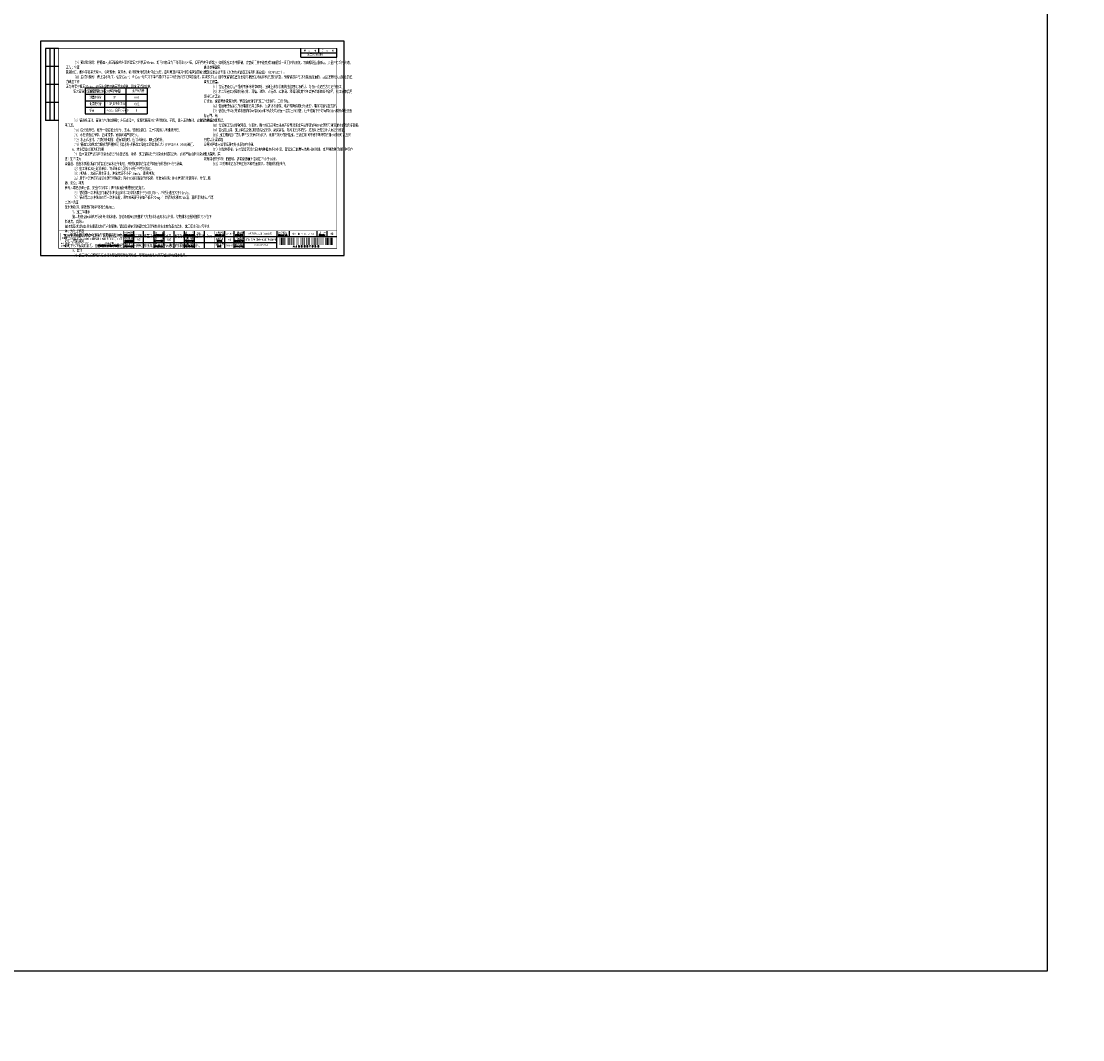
# Model space of a CAD drawing. Extents: x -1663779 to 3198212, y -3115857 to 1746133.
# Tile 7 of 7: x 9046 to 10515, y 2848 to 4258. Entities that reach past the tile are written whole.
import ezdxf
from ezdxf.enums import TextEntityAlignment as Align

# ---------------------------------------------------------------- set-up
doc = ezdxf.new("R2010")
doc.units = 0
doc.layers.get('0').update_dxf_attribs({"linetype": 'CONTINUOUS'})
doc.layers.add('GPSCOMMON', color=7, linetype='CONTINUOUS')
doc.layers.add('标注', color=7, linetype='CONTINUOUS')
doc.styles.add('gpshz', font='tssdeng.shx', dxfattribs={"width": 0.7, "height": 2.5, "bigfont": 'hztxt.shx'})
doc.styles.get("Standard").update_dxf_attribs({"font": 'rs.shx', "bigfont": 'hztxt.shx'})
doc.styles.add('图签', font='txt', dxfattribs={"width": 0.66})
doc.styles.add('图签 1', font='romanc.shx', dxfattribs={"width": 0.8})
doc.styles.add('图签1', font='romanc.shx', dxfattribs={"width": 0.8})
doc.styles.add('宋体', font='txt')

# ---------------------------------------------------------------- blocks, each defined once
blk = doc.blocks.new('*U9')
at = {"linetype": 'Continuous'}
h = blk.add_hatch(color=0, dxfattribs=at)
h.paths.add_polyline_path([(30.2, 24.2), (30.2, 23.7), (29.8, 23.7), (29.8, 25.1), (30.2, 25.1), (30.2, 24.6), (30.5, 24.6), (30.5, 25.9), (29.4, 25.9), (29.4, 22.8), (30.5, 22.8), (30.5, 24.2)])
h.paths.add_polyline_path([(30.8, 24.2), (30.8, 22.8), (32.1, 22.8), (32.1, 25.9), (31.2, 25.9), (31.2, 29.2), (31.8, 29.2), (31.8, 27.6), (32.1, 27.6), (32.1, 30), (30.8, 30), (30.8, 25.1), (31.8, 25.1), (31.8, 23.7), (31.2, 23.7), (31.2, 24.2)])
h.paths.add_polyline_path([(33.3, 25.9), (33.3, 23.7), (32.8, 23.7), (32.8, 29.2), (33.3, 29.2), (33.3, 27.6), (33.6, 27.6), (33.6, 30), (32.4, 30), (32.4, 22.8), (33.6, 22.8), (33.6, 25.9)])
h.paths.add_polyline_path([(35.2, 30), (33.9, 30), (33.9, 22.8), (35.2, 22.8), (35.2, 23.7), (34.3, 23.7), (34.3, 25.1), (35.2, 25.1), (35.2, 25.9), (34.3, 25.9), (34.3, 29.2), (35.2, 29.2)])
h.paths.add_polyline_path([(36.3, 24.2), (36.3, 23.7), (35.9, 23.7), (35.9, 25.1), (36.3, 25.1), (36.3, 24.6), (36.6, 24.6), (36.6, 25.9), (35.6, 25.9), (35.6, 22.8), (36.6, 22.8), (36.6, 24.2)])
at = {"color": 0}
for p, q in [((7, 287), (7, 187)), ((25, 287), (7, 287)), ((13, 287), (13, 187)), ((19, 287), (19, 187)), ((360, 275), (360, 287)), ((360, 281), (410, 281)), ((385, 281), (385, 287)), ((410, 275), (410, 287)), ((360, 275), (410, 275)), ((25, 262), (7, 262)), ((25, 237), (7, 237)), ((25, 212), (7, 212)), ((25, 187), (7, 187)), ((129, 10.3), (129, 34.3)), ((142.4, 10.3), (142.4, 34.3)), ((157, 10.3), (157, 34.3)), ((171, 10.3), (171, 34.3)), ((185, 10.3), (185, 34.3)), ((199, 10.3), (199, 34.3)), ((213, 10.3), (213, 34.3)), ((227, 10.3), (227, 34.3)), ((255, 10.3), (255, 34.3)), ((268, 10.3), (268, 34.3)), ((282, 10.3), (282, 34.3)), ((327, 34.3), (327, 26.3)), ((343.9, 34.3), (343.9, 26.3)), ((383, 26.3), (383, 34.3)), ((396.6, 26.3), (396.6, 34.3)), ((115, 26.3), (330, 26.3)), ((115, 18.3), (327, 18.3)), ((327, 26.3), (410, 26.3)), ((327, 10.3), (327, 26.3))]:
    blk.add_line(p, q, dxfattribs=at)
blk.add_lwpolyline([(0, 0), (420, 0), (420, 297), (0, 297)], close=True, dxfattribs=at)
for points, const_width in [([(410, 10), (410, 287), (25, 287), (25, 10), (410, 10)], 0.75), ([(25, 34.3), (410, 34.3)], 0.5), ([(115, 10.3), (115, 34.3)], 0.5), ([(241, 10.3), (241, 34.3)], 0.5), ([(327, 10.3), (327, 26.3)], 0.35), ([(327, 26.3), (410, 26.3)], 0.35)]:
    blk.add_lwpolyline(points, dxfattribs=dict(at, const_width=const_width))
at = {"color": 0, "linetype": 'Continuous', "const_width": 0.107}
blk.add_lwpolyline([(28, 21.3), (38, 21.3), (38, 31.3), (28, 31.3)], close=True, dxfattribs=at)
at = {"color": 0}
for points in [[(330.5, 14.7), (330.5, 24.7), (331.1, 14.7), (331.1, 24.7)], [(331.7, 14.7), (331.7, 24.7), (332.3, 14.7), (332.3, 24.7)], [(332.9, 14.7), (332.9, 24.7), (335.1, 14.7), (335.1, 24.7)], [(335.8, 14.7), (335.8, 24.7), (336.9, 14.7), (336.9, 24.7)], [(337.5, 14.7), (337.5, 24.7), (338.1, 14.7), (338.1, 24.7)], [(338.7, 14.7), (338.7, 24.7), (339.3, 14.7), (339.3, 24.7)], [(341, 14.7), (341, 24.7), (341.6, 14.7), (341.6, 24.7)], [(342.8, 14.7), (342.8, 24.7), (343.9, 14.7), (343.9, 24.7)], [(344.5, 14.7), (344.5, 24.7), (345.1, 14.7), (345.1, 24.7)], [(346.3, 14.7), (346.3, 24.7), (347.4, 14.7), (347.4, 24.7)], [(348, 14.7), (348, 24.7), (348.6, 14.7), (348.6, 24.7)], [(349.2, 14.7), (349.2, 24.7), (350.3, 14.7), (350.3, 24.7)], [(351.5, 14.7), (351.5, 24.7), (352.1, 14.7), (352.1, 24.7)], [(353.8, 14.7), (353.8, 24.7), (354.4, 14.7), (354.4, 24.7)], [(355, 14.7), (355, 24.7), (355.6, 14.7), (355.6, 24.7)], [(356.8, 14.7), (356.8, 24.7), (357.3, 14.7), (357.3, 24.7)], [(359.1, 14.7), (359.1, 24.7), (359.6, 14.7), (359.6, 24.7)], [(360.3, 14.7), (360.3, 24.7), (360.8, 14.7), (360.8, 24.7)], [(362, 14.7), (362, 24.7), (362.6, 14.7), (362.6, 24.7)], [(364.3, 14.7), (364.3, 24.7), (364.9, 14.7), (364.9, 24.7)], [(365.5, 14.7), (365.5, 24.7), (366.1, 14.7), (366.1, 24.7)], [(367.3, 14.7), (367.3, 24.7), (368.4, 14.7), (368.4, 24.7)], [(369, 14.7), (369, 24.7), (369.6, 14.7), (369.6, 24.7)], [(370.8, 14.7), (370.8, 24.7), (371.9, 14.7), (371.9, 24.7)], [(372.5, 14.7), (372.5, 24.7), (373.1, 14.7), (373.1, 24.7)], [(375.4, 14.7), (375.4, 24.7), (375.9, 14.7), (375.9, 24.7)], [(376.6, 14.7), (376.6, 24.7), (377.1, 14.7), (377.1, 24.7)], [(377.8, 14.7), (377.8, 24.7), (378.9, 14.7), (378.9, 24.7)], [(379.5, 14.7), (379.5, 24.7), (380.1, 14.7), (380.1, 24.7)], [(380.7, 14.7), (380.7, 24.7), (381.8, 14.7), (381.8, 24.7)], [(383, 14.7), (383, 24.7), (384.1, 14.7), (384.1, 24.7)], [(384.8, 14.7), (384.8, 24.7), (385.3, 14.7), (385.3, 24.7)], [(386.5, 14.7), (386.5, 24.7), (387.1, 14.7), (387.1, 24.7)], [(388.3, 14.7), (388.3, 24.7), (388.8, 14.7), (388.8, 24.7)], [(390.6, 14.7), (390.6, 24.7), (391.1, 14.7), (391.1, 24.7)], [(391.8, 14.7), (391.8, 24.7), (392.3, 14.7), (392.3, 24.7)], [(393.5, 14.7), (393.5, 24.7), (394.1, 14.7), (394.1, 24.7)], [(394.7, 14.7), (394.7, 24.7), (395.8, 14.7), (395.8, 24.7)], [(396.5, 14.7), (396.5, 24.7), (398.1, 14.7), (398.1, 24.7)], [(398.8, 14.7), (398.8, 24.7), (399.3, 14.7), (399.3, 24.7)], [(400, 14.7), (400, 24.7), (400.5, 14.7), (400.5, 24.7)], [(401.2, 14.7), (401.2, 24.7), (403.4, 14.7), (403.4, 24.7)], [(404, 14.7), (404, 24.7), (404.6, 14.7), (404.6, 24.7)], [(404.6, 14.7), (404.6, 24.7), (404.6, 14.7), (404.6, 24.7)], [(404.6, 14.7), (404.6, 24.7), (404.6, 14.7), (404.6, 24.7)], [(404.6, 14.7), (404.6, 24.7), (404.6, 14.7), (404.6, 24.7)], [(404.6, 14.7), (404.6, 24.7), (404.6, 14.7), (404.6, 24.7)], [(404.6, 14.7), (404.6, 24.7), (404.6, 14.7), (404.6, 24.7)], [(404.6, 14.7), (404.6, 24.7), (404.6, 14.7), (404.6, 24.7)], [(404.6, 14.7), (404.6, 24.7), (404.6, 14.7), (404.6, 24.7)], [(404.6, 14.7), (404.6, 24.7), (404.6, 14.7), (404.6, 24.7)], [(404.6, 14.7), (404.6, 24.7), (404.6, 14.7), (404.6, 24.7)], [(404.6, 14.7), (404.6, 24.7), (404.6, 14.7), (404.6, 24.7)], [(404.6, 14.7), (404.6, 24.7), (404.6, 14.7), (404.6, 24.7)], [(404.6, 14.7), (404.6, 24.7), (404.6, 14.7), (404.6, 24.7)], [(404.6, 14.7), (404.6, 24.7), (404.6, 14.7), (404.6, 24.7)], [(404.6, 14.7), (404.6, 24.7), (404.6, 14.7), (404.6, 24.7)], [(404.6, 14.7), (404.6, 24.7), (404.6, 14.7), (404.6, 24.7)], [(404.6, 14.7), (404.6, 24.7), (404.6, 14.7), (404.6, 24.7)], [(404.6, 14.7), (404.6, 24.7), (404.6, 14.7), (404.6, 24.7)]]:
    blk.add_solid(points, dxfattribs=at)
at = {"color": 0, "linetype": 'Continuous'}
for s, height, style, width, p in [('共       张', 2.5, '图签', 0.8, (364.3, 282.5)), ('第       张', 2.5, '图签', 0.8, (389, 282.5)), ('中国市政工程西北设计研究院有限公司', 4, '图签', 0.74, (40.7, 26.7)), ('设计总负责', 2.5, '图签', 0.67, (116, 30.4)), ('APPROVED', 2, '图签 1', 0.75, (158, 27.4)), ('审    定', 2.5, '图签', 0.85, (157.9, 30.2)), ('设    计', 2.5, '图签', 0.85, (199.9, 30.2)), ('DESIGNED', 2, '图签 1', 0.78, (200, 27.4)), ('工程编号', 2.5, '图签', 0.85, (241.9, 30.2)), ('PROJECT NO.', 2, '图签 1', 0.6, (241.9, 27.4)), ('工程名称', 2.5, '图签', 0.85, (268.9, 30.2)), ('PROJECT', 2, '图签 1', 0.8, (269.7, 27.4)), ('图纸编号', 2.5, '图签', 0.85, (329.3, 30.4)), ('版  本', 2.5, '图签', 0.85, (385.3, 30.3)), ('CSCEC AECOM CONSULTANTS CO.,LTD', 3, '图签', 1.07, (41.1, 21.5)), ('设计负责', 2.5, '图签', 0.85, (116, 22.4)), ('专业负责', 2.5, '图签', 0.85, (115.9, 14.4)), ('DES.MANAGER', 2, '图签1', 0.55, (116.1, 27.3)), ('MASTER DES.', 2, '图签1', 0.57, (116.2, 19.2)), ('EXAMINED', 2, '图签 1', 0.79, (157.9, 19.5)), ('校    核', 2.5, '图签', 0.85, (158, 14.4)), ('审    核', 2.5, '图签', 0.85, (157.9, 22.2)), ('注册工程师', 2.5, '图签', 0.68, (200, 22.4)), ('REG.ENGINEER', 2, '图签 1', 0.53, (200, 19.5)), ('注册建筑师', 2.5, '图签', 0.68, (200, 14.5)), ('图纸比例', 2.5, '图签', 0.85, (241.9, 22.3)), ('出图日期', 2.5, '图签', 0.85, (241.9, 14.4)), ('SCALE', 2, '图签 1', 0.8, (244.2, 19.5)), ('SUBSECTION', 2, '图签 1', 0.64, (268.8, 19.4)), ('子项名称', 2.5, '图签', 0.85, (268.9, 22.2)), ('图纸名称', 2.5, '图签', 0.85, (268.9, 14.3)), ('DRAWING NO.', 2, '图签 1', 0.59, (329.2, 27.3)), ('EDITION', 2, '图签 1', 0.75, (385.1, 27.3)), ('PROPERTY IN COPYRIGHT', 2, '图签 1', 0.8, (79.1, 12.5)), ('SPE.MANAGER', 2, '图签 1', 0.56, (115.8, 11.5)), ('CHECKED', 2, '图签 1', 0.85, (157.8, 11.5)), ('REG.ARCHITECT', 2, '图签 1', 0.5, (200, 11.5)), ('DATE', 2, '图签 1', 0.8, (244.6, 11.5)), ('DRAWING TITLE', 2, '图签 1', 0.5, (268.9, 11.5))]:
    blk.add_text(s, height=height, dxfattribs=dict(at, style=style, width=width)).set_placement(p)
at = {"color": 0, "linetype": 'Continuous', "style": '图签'}
for s, p in [('咨询证书：', (27.8, 12.7)), ('设计证书：', (27.8, 16.2)), ('版权所有', (90, 16.3))]:
    blk.add_text(s, height=2, dxfattribs=at).set_placement(p)
at = {"color": 0}
blk.add_text('A J S 0 0 0 T 9 S B ', height=2.5, dxfattribs=at).set_placement((368.3, 14.2), align=Align.TOP_CENTER)
at = {"color": 0, "linetype": 'Continuous', "style": '图签', "flags": 8}
for tag, width, p, p2 in [('设计总负责', 0.611046, (130.3, 29), (141.1, 29)), ('工程名称', 2.988281, (283.3, 29), (325.8, 29)), ('图纸编号', 2.575163, (345.1, 29), (381.8, 29)), ('子项名称', 2.988281, (283.3, 21), (325.8, 21))]:
    blk.add_attdef(tag, text='', height=2.5, dxfattribs=dict(at, width=width)).set_placement(p, p2, align=Align.FIT)
at = {"color": 0, "linetype": 'Continuous', "ltscale": 0.055, "style": '图签', "flags": 8}
for tag, width, p, p2 in [('审定', 1.617188, (172.3, 29), (183.8, 29)), ('设计', 1.617188, (214.3, 29), (225.8, 29)), ('工程编号', 0.738284, (256.3, 29), (266.8, 29)), ('版本', 1.530605, (397.9, 29), (408.7, 29)), ('设计负责', 0.763807, (130.3, 21), (141.1, 21)), ('专业负责', 0.763807, (130.3, 12.7), (141.1, 12.7)), ('校核', 1.617188, (172.3, 12.7), (183.8, 12.7)), ('审核', 1.617188, (172.3, 21), (183.8, 21)), ('注册工程师', 0.646875, (214.3, 21), (225.8, 21)), ('注册建筑师', 0.646875, (214.3, 12.7), (225.8, 12.7)), ('图纸比例', 0.738284, (256.3, 21), (266.8, 21)), ('出图日期', 0.738284, (256.3, 12.7), (266.8, 12.7))]:
    blk.add_attdef(tag, text='', height=2.5, dxfattribs=dict(at, width=width)).set_placement(p, p2, align=Align.FIT)
at = {"color": 0, "linetype": 'Continuous', "style": '图签'}
for tag, p, width in [('设计证书', (43.3, 16.4), 1.55), ('咨询证书', (43.3, 12.9), 0.9)]:
    blk.add_attdef(tag, p, '', height=2, dxfattribs=dict(at, width=width))
at = {"color": 0, "linetype": 'Continuous', "style": '图签', "width": 0.85}
for tag, height, p in [('图纸名称_1_1', 2.5, (305, 13.4)), ('图纸名称_2_1', 2.2, (305, 15.1)), ('图纸名称_2_2', 2.2, (305, 11.5))]:
    blk.add_attdef(tag, text='', height=height, dxfattribs=at).set_placement(p, align=Align.CENTER)
blk = doc.blocks.new('20180504.1548521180')
at = {"color": 0}
blk.add_line((9457.6, 4214.4), (9457.6, 4220.4), dxfattribs=at)
at = {"layer": 'GPSCOMMON'}
for p, q in [((9134.4, 4165.8), (9219.9, 4165.8)), ((9134.4, 4165.8), (9134.4, 4129.8)), ((9161.1, 4165.8), (9161.1, 4129.8)), ((9190.8, 4165.8), (9190.8, 4129.8)), ((9219.9, 4165.8), (9219.9, 4129.8)), ((9134.4, 4156.8), (9219.9, 4156.8)), ((9134.4, 4147.8), (9219.9, 4147.8)), ((9134.4, 4138.8), (9219.9, 4138.8)), ((9134.4, 4129.8), (9219.9, 4129.8))]:
    blk.add_line(p, q, dxfattribs=at)
ref = blk.add_blockref('*U9', (9072.6, 3933.4))
ref.add_attrib('版本', 'A版', dxfattribs={"color": 0, "height": 2.5, "style": '图签', "width": 0.7, "flags": 8}).set_placement((9475.9, 3962.4), align=Align.CENTER)
ref.add_attrib('图纸编号', '给水－施－A－04－水－01', dxfattribs={"color": 0, "height": 2.5, "style": '图签', "width": 0.7, "flags": 8}).set_placement((9436, 3962.4), align=Align.CENTER)
ref.add_attrib('子项名称', '徐丰路、东环路（沛敬路~敬五路）供水管道工程', dxfattribs={"color": 0, "height": 2.5, "style": '图签', "width": 0.552871, "flags": 8}).set_placement((9355.9, 3954.4), (9398.4, 3954.4), align=Align.FIT)
ref.add_attrib('工程名称', '沛县区域供水工程（2018年度）', dxfattribs={"color": 0, "height": 2.5, "style": '图签', "width": 0.7, "flags": 8}).set_placement((9377.1, 3962.4), align=Align.CENTER)
ref.add_attrib('出图日期', '2018-02', dxfattribs={"color": 0, "height": 2.5, "style": '图签', "width": 0.7, "flags": 8}).set_placement((9334.1, 3946.1), align=Align.CENTER)
ref.add_attrib('图纸比例', '示意', dxfattribs={"color": 0, "height": 2.5, "style": '图签', "width": 0.7, "flags": 8}).set_placement((9334.1, 3954.4), align=Align.CENTER)
ref.add_attrib('工程编号', '2017-JS037', dxfattribs={"color": 0, "height": 2.5, "style": '图签', "width": 0.587346, "flags": 8}).set_placement((9328.9, 3962.4), (9339.4, 3962.4), align=Align.FIT)
ref.add_attrib('设计', '马敬广', dxfattribs={"color": 0, "height": 2.5, "style": '图签', "width": 0.7, "flags": 8}).set_placement((9292.6, 3962.4), align=Align.CENTER)
ref.add_attrib('校核', '谢兆歌', dxfattribs={"color": 0, "height": 2.5, "style": '图签', "width": 0.7, "flags": 8}).set_placement((9250.6, 3946.1), align=Align.CENTER)
ref.add_attrib('审核', '杜俊', dxfattribs={"color": 0, "height": 2.5, "style": '图签', "width": 0.7, "flags": 8}).set_placement((9250.6, 3954.4), align=Align.CENTER)
ref.add_attrib('专业负责', '谢兆歌', dxfattribs={"color": 0, "height": 2.5, "style": '图签', "width": 0.7, "flags": 8}).set_placement((9208.3, 3946.1), align=Align.CENTER)
ref.add_attrib('设计负责', '杜俊', dxfattribs={"color": 0, "height": 2.5, "style": '图签', "width": 0.7, "flags": 8}).set_placement((9208.3, 3954.4), align=Align.CENTER)
ref.add_attrib('设计证书', 'AW162001457', (9115.9, 3949.8), dxfattribs={"color": 0, "height": 2, "style": '图签', "width": 1.55})
ref.add_attrib('图纸名称_1_1', '施工设计说明', dxfattribs={"color": 0, "height": 2.5, "style": '图签', "width": 0.85}).set_placement((9377.6, 3946.8), align=Align.CENTER)
at = {"style": '宋体'}
for p in [(9443.2, 4215.9), (9468.2, 4215.9)]:
    blk.add_text('5', height=2.5, dxfattribs=at).set_placement(p)
at = {"color": 7, "char_height": 4, "width": 170, "attachment_point": 1, "style": 'gpshz'}
for s, insert in [('     {\\C256;（\\Ftssdeng|c0;7\\Ftssdeng,hztxt|c134;）预试验阶段：将管道内水压缓缓地升至试验压力并稳压\\Ftssdeng|c0;30min\\Ftssdeng,hztxt|c134;。期间如有压力下降可注水补压，但不得高于试验压力；检查\\P管道接口、配件等处有无漏水、损坏现象；有漏水、损坏现象时应及时停止试压，查明原因并采取相应措施后重新试压。\\Ftssdeng|c134;\\P     \\Ftssdeng,hztxt|c134;（\\Ftssdeng|c0;8\\Ftssdeng,hztxt|c134;）主试验阶段；停止注水补压，稳定\\Ftssdeng|c0;15min\\Ftssdeng,hztxt|c134;；当\\Ftssdeng|c0;15min\\Ftssdeng,hztxt|c134;后压力下降不超过下表中所列允许压力降数值时，将试验压力降至工作\\P压力并保持恒压\\Ftssdeng|c0;30min\\Ftssdeng,hztxt|c134;，进行外观检查若无漏水现象。则水压试验合格。\\Ftssdeng|c134;\\P     \\Ftssdeng,hztxt|c134;压力管道水压试验的允许压力降（\\Ftssdeng|c0;MPa\\Ftssdeng,hztxt|c134;）}', (9107.6, 4202.5)), ('     {\\C256;（\\Ftssdeng|c0;2\\Ftssdeng,hztxt|c134;）如现场施工条件限制，支管阀门井不能完成钢筋混凝土阀门井的浇筑，可由现场监理确认，少量井可采用砖砌，做法参照国家\\P建筑标准设计图集《市政给水管道工程及附属设施》（\\Ftssdeng|c0;07MS101\\Ftssdeng,hztxt|c134;）。\\Ftssdeng|c134;\\P     \\Ftssdeng,hztxt|c134;（\\Ftssdeng|c0;3\\Ftssdeng,hztxt|c134;）图中预留管位置及长度可根据现场实际情况进行调整，预留管道需与现状管线连通的，由监理现场认定接点的位置及工程量。\\Ftssdeng|c134;\\P     \\Ftssdeng,hztxt|c134;（\\Ftssdeng|c0;4\\Ftssdeng,hztxt|c134;）管道埋设过程中遇到需拆除的障碍时，图纸上未加说明的由监理现场确认，与设计沟通后方可进行施工。\\Ftssdeng|c134;\\P     \\Ftssdeng,hztxt|c134;（\\Ftssdeng|c0;5\\Ftssdeng,hztxt|c134;）本工程施工对现状绿化带、围墙、道路、人行道、过路涵、灌溉涵及其它各类管道等造成的破坏，施工结束后用原材质对其进\\P行修复，保证整体景观效果。管道沿线通信杆施工时迁移的，工后恢复。\\Ftssdeng|c134;\\P     \\Ftssdeng,hztxt|c134;（\\Ftssdeng|c0;6\\Ftssdeng,hztxt|c134;）管道埋设较深的部分需进行井点降水，距离现状建筑、电杆等障碍物比较近的，需采取钢板桩支护。\\Ftssdeng|c134;\\P     \\Ftssdeng,hztxt|c134;（\\Ftssdeng|c0;7\\Ftssdeng,hztxt|c134;）管道位于绿化带或农田内的每隔\\Ftssdeng|c0;100m\\Ftssdeng,hztxt|c134;和拐点处均设置一混凝土标识桩，位于道路下方的每隔\\Ftssdeng|c0;100m\\Ftssdeng,hztxt|c134;和拐点处设置标志牌，结\\P合道路恢复埋设。\\Ftssdeng|c134;\\P     \\Ftssdeng,hztxt|c134;（\\Ftssdeng|c0;8\\Ftssdeng,hztxt|c134;）管道施工沿线穿越河道、沟渠时，断水施工应考虑采用开挖导流渠或埋设导流管等方式使原有渡汛灌排系统保持畅通。\\Ftssdeng|c134;\\P     \\Ftssdeng,hztxt|c134;（\\Ftssdeng|c0;9\\Ftssdeng,hztxt|c134;）管线施工前，施工单位应复测管道沿线的沟、渠底高程，若与图纸不符的，应及时通知设计人员进行修正。\\Ftssdeng|c134;\\P     \\Ftssdeng,hztxt|c134;（\\Ftssdeng|c0;10\\Ftssdeng,hztxt|c134;）施工期间应注意对现有交叉管道的保护，采用有效的保护措施。当施工期间不得不破坏原有排水设施时，应采用挖导流渠或埋\\P设导流管等方式保证原有排水系统的畅通。\\Ftssdeng|c134;\\P     \\Ftssdeng,hztxt|c134;（\\Ftssdeng|c0;11\\Ftssdeng,hztxt|c134;）经现场察看，供水管道穿越的田地内种植的多为小麦，管道施工前需与当地村民沟通，如后期改种其他特种农作物（牛蒡、莲\\P藕等深埋农作物）的田地，需将管道覆土控制在不小于\\Ftssdeng|c0;1.8\\Ftssdeng,hztxt|c134;米。\\Ftssdeng|c134;\\P     \\Ftssdeng,hztxt|c134;（\\Ftssdeng|c0;12\\Ftssdeng,hztxt|c134;）本说明未述及的施工技术和质量要求，按相关规范执行。}', (9298.7, 4202.3)), ('     {\\C256;（\\Ftssdeng|c0;9\\Ftssdeng,hztxt|c134;）管道升压时，管道的气体应排除；升压过程中，发现弹簧压力计表针摆动、不稳，且升压较慢时，应重新排气后再升压。\\Ftssdeng|c134;\\P     \\Ftssdeng,hztxt|c134;（\\Ftssdeng|c0;10\\Ftssdeng,hztxt|c134;）应分级升压，每升一级应检查后背、支墩、管身及接口，无异常现象时再继续升压。\\Ftssdeng|c134;\\P     \\Ftssdeng,hztxt|c134;（\\Ftssdeng|c0;11\\Ftssdeng,hztxt|c134;）水压试验过程中，后背顶撑、管道两端严禁站人。\\Ftssdeng|c134;\\P     \\Ftssdeng,hztxt|c134;（\\Ftssdeng|c0;12\\Ftssdeng,hztxt|c134;）水压试验时，严禁修补缺陷：遇有缺陷时，应做出标记，卸压后修补。\\Ftssdeng|c134;\\P     \\Ftssdeng,hztxt|c134;（\\Ftssdeng|c0;13\\Ftssdeng,hztxt|c134;）管道试验的其余细节请严格按照《给水排水管道工程施工及验收规范》\\Ftssdeng|c0;(GB50268-2008)\\Ftssdeng,hztxt|c134;进行。\\Ftssdeng|c134;\\P     \\Ftssdeng|c0;6\\Ftssdeng,hztxt|c134;、给水管道的清洗和消毒\\Ftssdeng|c134;\\P     \\Ftssdeng,hztxt|c134;（\\Ftssdeng|c0;1\\Ftssdeng,hztxt|c134;）给水管道严禁取用污染水源进行水压试验、冲洗，施工管段处于污染水水域较近时，必须严格控制污染水进入管道；如不慎污\\P染管道，应由水质检测部门对管道污染水进行化验，并按其要求在管道并网运行前进行冲洗与消毒。\\Ftssdeng|c134;\\P     \\Ftssdeng,hztxt|c134;（\\Ftssdeng|c0;2\\Ftssdeng,hztxt|c134;）施工单位应在建设单位、管理单位的配合下进行冲洗与消毒；\\P     （\\Ftssdeng|c0;3\\Ftssdeng,hztxt|c134;）冲洗时，应避开用水高峰，冲洗流速不小于\\Ftssdeng|c0;1.0m/s\\Ftssdeng,hztxt|c134;，连续冲洗；\\Ftssdeng|c134;\\P     \\Ftssdeng,hztxt|c134;（\\Ftssdeng|c0;4\\Ftssdeng,hztxt|c134;）用于冲洗管道的清洁水源已经确定；消毒方法和用品已经确定，并准备就绪；排水管道已安装完毕，并保证畅通、安全；冲洗\\P管段末端已设置方便、安全的取样口；照明和维护等措施已经落实。\\Ftssdeng|c134;\\P     \\Ftssdeng,hztxt|c134;（\\Ftssdeng|c0;5\\Ftssdeng,hztxt|c134;）管道第一次冲洗应用清洁水冲洗至出水口水样浊度小于\\Ftssdeng|c0;3NTU\\Ftssdeng,hztxt|c134;为止，冲洗流速应大于\\Ftssdeng|c0;1.0m/s\\Ftssdeng,hztxt|c134;。\\Ftssdeng|c134;\\P     \\Ftssdeng,hztxt|c134;（\\Ftssdeng|c0;6\\Ftssdeng,hztxt|c134;）管道第二次冲洗应在第一次冲洗后，用有效氯离子含量不低于\\Ftssdeng|c0;20mg\\Ftssdeng,hztxt|c134;／\\Ftssdeng|c0;L\\Ftssdeng,hztxt|c134;的清洁水浸泡\\Ftssdeng|c0;24h\\Ftssdeng,hztxt|c134;后，再用清洁水进行第二次冲洗直\\P至水质检测、管理部门取样化验合格为止。\\Ftssdeng|c134;\\P     \\Ftssdeng|c0;7\\Ftssdeng,hztxt|c134;、施工降排水\\Ftssdeng|c134;\\P     \\Ftssdeng,hztxt|c134;施工期根据具体情况做好降排水准备。管道及附属设施基坑内初期排水选用水泵抽排，初期排水应控制基坑内水位下降速度，以防止\\P围堰或基坑边坡因排水速度过快而产生塌坡。管道及附属设施基坑施工经常性排水主要为基坑渗水、施工废水和大气降水等，为防止管道\\P及附属设施基坑面部产生积水，拟在管道及附属设施基坑底部四周布置排水沟，设集水井，通过潜水泵抽排至基坑外。针对施工中可能遇到\\P的地下水位较高的情况，在基坑底部四周布置轻型井点（针井），排水沟，设集水井，通过潜水泵抽排至基坑外。\\Ftssdeng|c134;\\P     \\Ftssdeng|c0;8\\Ftssdeng,hztxt|c134;、其他\\Ftssdeng|c134;\\P     \\Ftssdeng,hztxt|c134;（\\Ftssdeng|c0;1\\Ftssdeng,hztxt|c134;）施工时根据现场实际情况将老管网与新管网衔接，尽可能充分利用原有管线作为配水管网。}', (9106.1, 4122.3))]:
    blk.add_mtext(s, dxfattribs=dict(at, insert=insert))
at = {"layer": 'GPSCOMMON', "char_height": 3.5, "attachment_point": 4, "style": 'gpshz'}
for s, insert, width in [('管材种类', (9140.4, 4161.3), 26.156), ('试验压力', (9169.6, 4161.3), 26.156), ('允许压力降', (9199.6, 4161.3), 26.156), ('球墨铸铁管', (9140.4, 4152.3), 26.156), ('化学建材管', (9140.4, 4143.3), 26.156), ('1.5P,且不小于0.8', (9165, 4143.3), 33.647), ('2P', (9173, 4152.3), 3.172), ('{\\Ftssdeng|c134;0.03}', (9202.3, 4152.3), 3.172), ('0.02', (9202.6, 4143.3), 3.172), ('钢管', (9140.4, 4134.3), 26.156), ('P+0.5，且不小于0.9', (9163.6, 4134.3), 33.077), ('0', (9204.4, 4134.3), 3.83)]:
    blk.add_mtext(s, dxfattribs=dict(at, insert=insert, width=width))
at = {"layer": '标注', "color": 7, "lineweight": -3, "style": '宋体'}
blk.add_text('施工设计说明', height=2.5, dxfattribs=at).set_placement((9441.6, 4210.3))

msp = doc.modelspace()

# ---------------------------------------------------------------- linework, layer by layer
at = {"layer": 'GPSCOMMON'}
msp.add_lwpolyline([(10465.8, 2942.6), (6029.9, 2942.6), (6029.9, 5324.3), (10465.8, 5324.3)], close=True, dxfattribs=at)
msp.add_circle((767216.3, -684861.8), 2430995.2, dxfattribs=at)

# ---------------------------------------------------------------- block references
msp.add_blockref('20180504.1548521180', (0, 0), dxfattribs=at)

doc.saveas('drawing.dxf')
